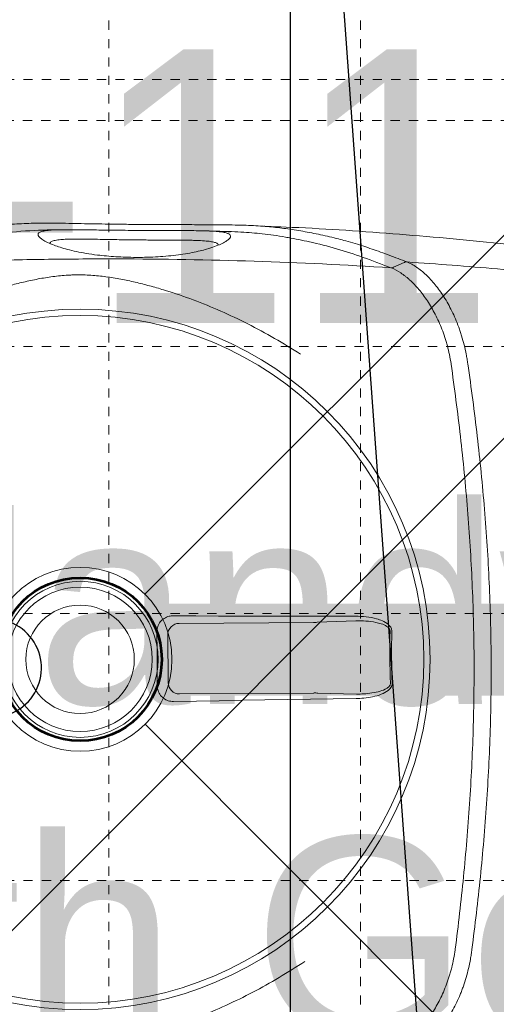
# Model space of a CAD drawing. Header units: inches. Extents: x 704 to 259546, y -107711 to 151004.
# Tile 175 of 256: x 127534.73 to 127539.91, y 21599.74 to 21610.45. Entities that reach past the tile are written whole.
import ezdxf
from ezdxf.enums import TextEntityAlignment as Align

# ---------------------------------------------------------------- set-up
doc = ezdxf.new("R2010")
doc.units = ezdxf.units.IN
doc.header["$MEASUREMENT"] = 0
doc.linetypes.add('11aa1PB-bd$0$11aa1PB-af$0$TRATTEGGIATA', pattern=[0.75, 0.5, -0.25])
doc.linetypes.add('HIDDEN2', pattern=[0.1875, 0.125, -0.0625])
for name, color, linetype, lineweight in [('00-GRIDTEXT', 1, 'Continuous', 13), ('CKD Equipments', 252, 'Continuous', 0), ('EQUIP DIM', 8, 'Continuous', 0), ('EQUIPMENT', 3, 'Continuous', 25), ('FLOOR RAISE', 4, 'Continuous', 5), ('PP-Waste Pipe', 3, 'Continuous', 25)]:
    doc.layers.add(name, color=color, linetype=linetype, lineweight=lineweight)
for name, color, linetype in [('A-FORMATEXT', 255, 'Continuous'), ('PD_025_TEXT', 61, 'Continuous'), ('PP BALL VALVE', 7, 'Continuous')]:
    doc.layers.add(name, color=color, linetype=linetype)
doc.layers.add('FAINTEQUIP', color=7, linetype='Continuous', lineweight=0, true_color=0x4a4747)
doc.styles.add('Arial', font='GOTHIC.TTF')
doc.styles.get("Standard").update_dxf_attribs({"font": 'arial.ttf', "height": 6})
doc.styles.add('style1', font='arial.ttf', dxfattribs={"height": 500})

# ---------------------------------------------------------------- blocks, each defined once
blk = doc.blocks.new('SINK 510')
at = {"layer": 'EQUIPMENT', "color": 8, "lineweight": 0}
for p, q in [((168174.02, 33208.61), (168040.88, 33075.48)), ((168217.92, 33208.58), (168351.03, 33075.48))]:
    blk.add_line(p, q, dxfattribs=at)
at = {"layer": 'EQUIPMENT', "color": 8, "linetype": 'HIDDEN2', "lineweight": 0}
for points in [[(168000.21, 33485.62), (168000.21, 32975.48)], [(168090.38, 33485.62), (168090.38, 32975.48)], [(168180.54, 33485.62), (168180.54, 32975.48)], [(168270.7, 33485.62), (168270.7, 32975.48)], [(167967.91, 33220.81), (168421.34, 33220.81)], [(167967.91, 33135.81), (168421.34, 33135.81)]]:
    blk.add_lwpolyline(points, dxfattribs=at)
at = {"layer": 'EQUIPMENT', "color": 8, "lineweight": 0}
for radius in [31.03, 26.35]:
    blk.add_circle((168195.98, 33230.52), radius, dxfattribs=at)
blk = doc.blocks.new("giani's")
at = {"layer": 'EQUIPMENT', "color": 8, "ltscale": 12}
blk.add_lwpolyline([(1539473.07, 606543.11), (1539773.07, 606543.11), (1539773.07, 610670.91), (1539473.07, 610670.91)], close=True, dxfattribs=at)
blk.add_lwpolyline([(1539773.07, 606543.11), (1539473.07, 610670.91)], dxfattribs=at)
at = {"layer": 'EQUIPMENT', "color": 8, "xscale": -0.8181818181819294, "yscale": 0.8181818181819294, "zscale": 0.8181818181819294, "rotation": 90}
blk.add_blockref('SINK 510', (1566603.65, 747900.98), dxfattribs=at)
at = {"layer": '00-GRIDTEXT', "color": 8, "ltscale": 50, "style": 'Arial'}
blk.add_text('GI-11', height=75.583, rotation=0.0006, dxfattribs=at).set_placement((1539403.5, 610416.83), align=Align.MIDDLE_CENTER)
at = {"layer": 'EQUIP DIM', "color": 8, "insert": (1539710.43, 610328.72), "char_height": 45, "width": 593.7972, "attachment_point": 3, "rotation": 0.0003}
blk.add_mtext('{\\H1.2222x;\\C256;SS Handwash Sink with Geyser  \\H0.81818x;(450WX450DX850H)}', dxfattribs=at)
blk = doc.blocks.new('GF')
at = {"layer": 'EQUIPMENT', "color": 8, "xscale": 0.03936594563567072, "yscale": 0.03936594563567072, "zscale": 0.03936594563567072}
blk.add_blockref("giani's", (66934.855, -2420.993), dxfattribs=at)
at = {"layer": 'PD_025_TEXT', "color": 8, "insert": (127349.655, 21601.684), "char_height": 8, "attachment_point": 1, "style": 'style1'}
blk.add_mtext_dynamic_manual_height_columns('\\pi30.696;BUN TEA\\P\\pi24.044;CHAI WALA\\P\\pi18.185;7\'-10"  X 19\'-1"', width=109.02566, gutter_width=60, heights=[0], dxfattribs=at)
blk = doc.blocks.new('GREASE TRAP')
at = {"linetype": 'Continuous', "lineweight": 0}
for p, q in [((74.32, -82.74), (74.32, -82.73)), ((253.14, -81.48), (253.15, -81.48)), ((153.26, -128.72), (152.77, -116.92)), ((175.18, -116.76), (174.86, -128.57)), ((153.58, -170.91), (153.29, -129.87)), ((174.85, -129.72), (175.14, -170.76)), ((171.67, -174.28), (157.09, -174.39))]:
    blk.add_line(p, q, dxfattribs=at)
at = {"linetype": 'Continuous', "lineweight": 0, "flags": 128}
for points in [[(43.37, -102.12), (44.1, -103.76), (44.83, -105.41)], [(151.29, -172.81), (151.32, -165.82), (151.35, -158.85), (151.37, -151.87), (151.39, -144.9), (151.4, -137.93), (151.4, -130.97), (151.4, -124.01), (151.4, -117.06)], [(176.56, -116.88), (176.65, -123.83), (176.75, -130.79), (176.85, -137.75), (176.96, -144.72), (177.08, -151.69), (177.2, -158.66), (177.32, -165.64), (177.45, -172.62)], [(172.63, -177.58), (170.58, -177.59), (168.52, -177.61), (166.46, -177.62), (164.4, -177.63), (162.35, -177.65), (160.29, -177.66), (158.23, -177.68), (156.18, -177.7)]]:
    blk.add_lwpolyline(points, dxfattribs=at)
at = {"linetype": 'Continuous', "lineweight": 0}
for radius in [106.93, 105, 22.05, 16.56]:
    blk.add_circle((164.57, -201.17), radius, dxfattribs=at)
for centre, radius, start, end in [((161.38, 252.26), 358.79, 269.122, 271.6838), ((161.38, 252.19), 358.19, 269.1221, 271.6836), ((157.11, -170.86), 3.53, 180.8787, 269.7119), ((171.61, -170.76), 3.53, 271.0939, 359.927)]:
    blk.add_arc(centre, radius, start, end, dxfattribs=at)
for centre, major_axis, start_param, end_param in [((152.99, -130.48), (0.03, 3.5), 4.88824, 5.237306), ((175.16, -130.32), (-0.08, 3.5), 1.045879, 1.394945)]:
    blk.add_ellipse(centre, major_axis=major_axis, ratio=0.086139, start_param=start_param, end_param=end_param, dxfattribs=at)
for points, knots in [([(41.54, -40.18), (40.23, -50.39), (37.53, -71.48), (34.64, -103.57), (32.78, -130.21), (32.28, -145.94), (32.31, -145.02)], [0, 0, 0, 0, 0.27832, 0.574596, 0.870871, 1, 1, 1, 1]), ([(43.22, -101.3), (43.83, -92.06), (44.54, -82.84), (46.15, -64.44), (47.04, -55.26), (48.04, -46.09)], [0, 0, 0, 0, 0.5, 0.5, 1, 1, 1, 1]), ([(74.32, -82.73), (81.66, -81.67), (89.03, -80.7), (100.13, -79.41), (103.84, -79.01), (111.28, -78.27), (115, -77.93), (126.2, -77.01), (133.68, -76.53), (148.66, -75.85), (156.16, -75.65), (171.19, -75.55), (178.71, -75.64), (193.71, -76.11), (201.19, -76.49), (212.38, -77.25), (216.11, -77.53), (223.56, -78.17), (227.28, -78.52), (238.4, -79.65), (245.79, -80.51), (253.14, -81.48)], [0, 0, 0, 0, 0.125, 0.125, 0.1875, 0.1875, 0.25, 0.25, 0.375, 0.375, 0.5, 0.5, 0.625, 0.625, 0.75, 0.75, 0.8125, 0.8125, 0.875, 0.875, 1, 1, 1, 1]), ([(253.12, -86.58), (245.77, -85.63), (238.4, -84.78), (223.59, -83.31), (216.15, -82.68), (201.21, -81.69), (193.73, -81.32), (178.73, -80.86), (171.23, -80.77), (156.21, -80.87), (148.7, -81.07), (133.72, -81.74), (126.25, -82.21), (115.08, -83.11), (111.36, -83.45), (103.92, -84.17), (100.21, -84.57), (89.11, -85.83), (81.75, -86.79), (74.42, -87.84)], [0, 0, 0, 0, 0.125, 0.125, 0.25, 0.25, 0.375, 0.375, 0.5, 0.5, 0.625, 0.625, 0.75, 0.75, 0.8125, 0.8125, 0.875, 0.875, 1, 1, 1, 1]), ([(43.22, -101.31), (43.42, -100.82), (43.65, -100.33), (44.18, -99.35), (44.48, -98.86), (45.46, -97.39), (46.24, -96.43), (48.02, -94.54), (49.03, -93.61), (50.73, -92.23), (51.32, -91.78), (52.57, -90.88), (53.22, -90.45), (55.25, -89.16), (56.69, -88.35), (59.77, -86.84), (61.4, -86.14), (63.56, -85.34), (64, -85.19), (64.89, -84.89), (65.33, -84.74), (66.69, -84.33), (67.6, -84.07), (69.46, -83.61), (70.41, -83.4), (71.86, -83.12), (72.34, -83.03), (73.08, -82.92), (73.33, -82.88), (73.82, -82.8), (74.07, -82.77), (74.32, -82.74)], [0, 0, 0, 0, 0.0625, 0.0625, 0.125, 0.125, 0.25, 0.25, 0.375, 0.375, 0.4375, 0.4375, 0.5, 0.5, 0.625, 0.625, 0.75, 0.75, 0.78125, 0.78125, 0.8125, 0.8125, 0.875, 0.875, 0.9375, 0.9375, 0.96875, 0.96875, 0.984375, 0.984375, 1, 1, 1, 1]), ([(253.15, -81.48), (253.4, -81.51), (253.65, -81.54), (254.14, -81.61), (254.39, -81.64), (255.13, -81.75), (255.62, -81.83), (257.08, -82.09), (258.03, -82.28), (260.84, -82.94), (262.63, -83.47), (264.8, -84.23), (265.23, -84.39), (266.07, -84.71), (266.49, -84.88), (267.73, -85.39), (268.53, -85.75), (270.86, -86.85), (272.32, -87.64), (274.36, -88.9), (275.02, -89.33), (276.27, -90.19), (276.86, -90.63), (278.57, -91.98), (279.6, -92.9), (280.74, -94.08), (280.96, -94.32), (281.39, -94.79), (281.6, -95.03), (282.19, -95.75), (282.56, -96.23), (283.56, -97.67), (284.1, -98.64), (284.51, -99.62)], [0, 0, 0, 0, 0.015625, 0.015625, 0.03125, 0.03125, 0.0625, 0.0625, 0.125, 0.125, 0.25, 0.25, 0.28125, 0.28125, 0.3125, 0.3125, 0.375, 0.375, 0.5, 0.5, 0.5625, 0.5625, 0.625, 0.625, 0.75, 0.75, 0.78125, 0.78125, 0.8125, 0.8125, 0.875, 0.875, 1, 1, 1, 1]), ([(282.75, -104.37), (282.35, -103.42), (281.83, -102.48), (280.88, -101.08), (280.53, -100.62), (279.97, -99.92), (279.77, -99.69), (279.37, -99.23), (279.16, -99), (278.08, -97.85), (277.11, -96.95), (274.97, -95.21), (273.8, -94.36), (271.88, -93.13), (271.21, -92.73), (269.84, -91.96), (269.13, -91.58), (266.96, -90.5), (265.43, -89.83), (263, -88.93), (262.18, -88.64), (260.9, -88.24), (260.46, -88.11), (259.59, -87.87), (259.16, -87.75), (256.95, -87.2), (255.13, -86.84), (253.25, -86.6)], [0, 0, 0, 0, 0.125, 0.125, 0.1875, 0.1875, 0.21875, 0.21875, 0.25, 0.25, 0.375, 0.375, 0.5, 0.5, 0.5625, 0.5625, 0.625, 0.625, 0.75, 0.75, 0.8125, 0.8125, 0.84375, 0.84375, 0.875, 0.875, 1, 1, 1, 1]), ([(74.29, -87.85), (72.41, -88.13), (70.6, -88.51), (68.4, -89.09), (67.96, -89.22), (67.1, -89.47), (66.67, -89.61), (65.39, -90.03), (64.57, -90.32), (62.16, -91.26), (60.64, -91.95), (58.48, -93.06), (57.78, -93.45), (56.41, -94.24), (55.75, -94.65), (53.85, -95.91), (52.69, -96.77), (50.58, -98.55), (49.62, -99.46), (48.56, -100.62), (48.35, -100.85), (47.95, -101.32), (47.76, -101.55), (47.21, -102.26), (46.87, -102.73), (45.93, -104.14), (45.43, -105.09), (45.04, -106.04)], [0, 0, 0, 0, 0.125, 0.125, 0.15625, 0.15625, 0.1875, 0.1875, 0.25, 0.25, 0.375, 0.375, 0.4375, 0.4375, 0.5, 0.5, 0.625, 0.625, 0.75, 0.75, 0.78125, 0.78125, 0.8125, 0.8125, 0.875, 0.875, 1, 1, 1, 1]), ([(36.81, -119.99), (37.08, -119.02), (37.81, -116.34), (39.26, -111.98), (41.11, -106.77), (42.52, -103.12), (43.22, -101.3)], [0, 0, 0, 0, 0.157579, 0.438078, 0.719047, 1, 1, 1, 1]), ([(43.22, -101.31), (43.21, -101.34), (43.2, -101.37), (43.2, -101.44), (43.2, -101.48), (43.2, -101.58), (43.2, -101.65), (43.24, -101.86), (43.29, -101.99), (43.36, -102.11)], [0, 0, 0, 0, 0.125, 0.125, 0.25, 0.25, 0.5, 0.5, 1, 1, 1, 1]), ([(44.97, -106.22), (43.89, -109.06), (41.71, -114.76), (39.1, -122.81), (37.09, -130.5), (36.19, -135.43), (35.79, -137.6)], [0, 0, 0, 0, 0.263525, 0.527185, 0.79078, 1, 1, 1, 1]), ([(44.68, -273.64), (43.85, -259.72), (43.24, -245.79), (42.65, -224.84), (42.5, -217.85), (42.31, -203.86), (42.27, -196.86), (42.31, -175.88), (42.54, -161.92), (43.44, -134.03), (44.1, -120.11), (44.97, -106.22)], [0, 0, 0, 0, 0.25, 0.25, 0.375, 0.375, 0.5, 0.5, 0.75, 0.75, 1, 1, 1, 1]), ([(151.4, -117.06), (151.43, -115.97), (151.49, -113.79), (152.02, -111.02), (152.81, -108.73), (153.61, -107.26), (154.57, -106.35), (155.28, -106), (155.74, -105.97), (155.89, -105.96)], [0, 0, 0, 0, 0.2549733, 0.5094959, 0.6555036, 0.8234143, 0.8930287, 0.9633452, 1, 1, 1, 1]), ([(155.88, -106.49), (155.77, -106.5), (155.48, -106.52), (155.17, -106.7), (154.81, -107), (154.23, -107.75), (153.69, -109.11), (153.15, -111.26), (152.81, -113.85), (152.79, -115.89), (152.77, -116.92)], [0, 0, 0, 0, 0.028874, 0.074198, 0.087541, 0.150828, 0.315881, 0.465459, 0.731192, 1, 1, 1, 1]), ([(171.91, -105.85), (172.14, -105.86), (172.6, -105.9), (173.38, -106.32), (174.39, -107.35), (175.35, -109.26), (176.07, -111.78), (176.46, -114.38), (176.53, -116.09), (176.56, -116.88)], [0, 0, 0, 0, 0.053674, 0.107072, 0.201461, 0.385823, 0.599668, 0.814062, 1, 1, 1, 1]), ([(175.18, -116.76), (175.17, -116.01), (175.13, -114.42), (174.87, -111.98), (174.38, -109.62), (173.72, -107.84), (173, -106.84), (172.47, -106.47), (172.14, -106.38), (171.97, -106.38), (171.92, -106.38)], [0, 0, 0, 0, 0.19611, 0.418032, 0.642122, 0.825582, 0.912375, 0.957312, 0.988402, 1, 1, 1, 1]), ([(36.12, -251.14), (35.82, -249.73), (35.04, -246.12), (34.01, -240.6), (33.01, -234.46), (32.25, -228.5), (31.71, -222.66), (31.45, -217.79), (31.36, -213.94), (31.35, -210.92), (31.38, -207.57), (31.44, -203.91), (31.52, -199.89), (31.6, -195.74), (31.66, -191.37), (31.72, -186.77), (31.77, -181.78), (31.8, -176.62), (31.82, -171.62), (31.82, -167.42), (31.83, -163.9), (31.84, -160.97), (31.86, -158.21), (31.9, -155.19), (31.96, -152.05), (32.07, -148.87), (32.23, -146), (32.51, -142.49), (32.99, -138.34), (33.81, -133.17), (34.87, -127.68), (35.87, -123.26), (36.6, -120.74), (36.81, -119.99)], [0, 0, 0, 0, 0.033599, 0.086704, 0.14001, 0.193319, 0.246393, 0.299468, 0.326258, 0.353125, 0.379834, 0.406408, 0.428618, 0.451478, 0.47167, 0.492329, 0.516002, 0.540379, 0.564065, 0.588402, 0.605742, 0.623087, 0.640895, 0.658706, 0.685242, 0.711788, 0.738802, 0.765824, 0.81871, 0.871587, 0.924587, 0.977588, 1, 1, 1, 1]), ([(72.34, -269.85), (70.61, -267.24), (68.96, -264.61), (65.82, -259.3), (64.32, -256.62), (61.49, -251.21), (60.15, -248.47), (57.62, -242.94), (56.44, -240.15), (54.22, -234.5), (53.2, -231.66), (51.81, -227.36), (51.37, -225.92), (50.53, -223.03), (50.13, -221.58), (49.4, -218.65), (49.06, -217.18), (48.44, -214.2), (48.16, -212.7), (47.7, -209.68), (47.51, -208.16), (47.31, -205.86), (47.25, -205.08), (47.2, -203.91), (47.18, -203.52), (47.16, -202.74), (47.15, -202.34), (47.14, -200.37), (47.2, -198.82), (47.43, -195.74), (47.6, -194.22), (48.02, -191.2), (48.28, -189.7), (48.86, -186.72), (49.18, -185.24), (49.87, -182.31), (50.25, -180.86), (51.04, -177.97), (51.46, -176.54), (52.79, -172.25), (53.76, -169.41), (56.92, -160.97), (59.36, -155.42), (63.53, -147.17), (65, -144.45), (68.08, -139.08), (69.69, -136.42), (71.38, -133.8)], [0, 0, 0, 0, 0.0625, 0.0625, 0.125, 0.125, 0.1875, 0.1875, 0.25, 0.25, 0.3125, 0.3125, 0.34375, 0.34375, 0.375, 0.375, 0.40625, 0.40625, 0.4375, 0.4375, 0.46875, 0.46875, 0.484375, 0.484375, 0.492188, 0.492188, 0.5, 0.5, 0.53125, 0.53125, 0.5625, 0.5625, 0.59375, 0.59375, 0.625, 0.625, 0.65625, 0.65625, 0.6875, 0.6875, 0.75, 0.75, 0.875, 0.875, 0.9375, 0.9375, 1, 1, 1, 1]), ([(256.8, -132.49), (258.53, -135.1), (260.18, -137.73), (263.32, -143.04), (264.82, -145.72), (267.65, -151.13), (268.99, -153.87), (271.52, -159.39), (272.7, -162.19), (274.92, -167.84), (275.94, -170.68), (277.33, -174.98), (277.77, -176.42), (278.61, -179.31), (279.01, -180.76), (279.74, -183.69), (280.08, -185.16), (280.7, -188.14), (280.98, -189.64), (281.44, -192.65), (281.63, -194.17), (281.84, -196.48), (281.89, -197.26), (281.94, -198.43), (281.96, -198.82), (281.98, -199.6), (281.99, -200), (282, -201.96), (281.94, -203.52), (281.71, -206.59), (281.54, -208.11), (281.12, -211.14), (280.86, -212.63), (280.28, -215.62), (279.96, -217.09), (279.27, -220.02), (278.89, -221.48), (278.1, -224.37), (277.68, -225.8), (276.35, -230.09), (275.38, -232.92), (272.22, -241.36), (269.78, -246.92), (265.61, -255.17), (264.14, -257.89), (261.06, -263.26), (259.45, -265.91), (257.76, -268.54)], [0, 0, 0, 0, 0.0625, 0.0625, 0.125, 0.125, 0.1875, 0.1875, 0.25, 0.25, 0.3125, 0.3125, 0.34375, 0.34375, 0.375, 0.375, 0.40625, 0.40625, 0.4375, 0.4375, 0.46875, 0.46875, 0.484375, 0.484375, 0.492187, 0.492187, 0.5, 0.5, 0.53125, 0.53125, 0.5625, 0.5625, 0.59375, 0.59375, 0.625, 0.625, 0.65625, 0.65625, 0.6875, 0.6875, 0.75, 0.75, 0.875, 0.875, 0.9375, 0.9375, 1, 1, 1, 1]), ([(35.79, -137.6), (35.73, -137.89), (35.19, -140.65), (34.74, -144.26), (34.3, -148.61), (34.08, -152.01), (33.93, -155.35), (33.88, -157.89), (33.86, -158.92)], [0, 0, 0, 0, 0.042136, 0.404804, 0.566088, 0.727781, 0.888854, 1, 1, 1, 1]), ([(33.9, -159.41), (33.94, -158.9), (34.05, -157.71), (34.3, -156.51), (34.64, -155.63), (35.06, -155.2), (35.59, -155.17), (36.23, -155.63), (36.95, -156.6), (37.71, -158.06), (38.5, -159.97), (39.21, -162.13), (39.83, -164.47), (40.36, -166.86), (40.83, -169.57), (41.23, -172.57), (41.53, -175.66), (41.71, -178.66), (41.8, -181.44), (41.83, -184.22), (41.77, -187.2), (41.63, -190.26), (41.4, -193.16), (41.07, -196.26), (40.62, -199.38), (40.03, -202.44), (39.39, -205.08), (38.74, -207.31), (38.01, -209.38), (37.24, -211.21), (36.45, -212.66), (35.74, -213.57), (35.1, -214.03), (34.55, -214.03), (34.09, -213.47), (33.74, -212.36), (33.59, -211.05), (33.52, -210.4)], [0, 0, 0, 0, 0.026608, 0.06138, 0.0962, 0.130925, 0.168927, 0.207024, 0.245099, 0.283069, 0.316694, 0.350298, 0.37294, 0.395622, 0.418192, 0.438002, 0.457786, 0.474878, 0.488481, 0.502082, 0.518368, 0.53466, 0.550889, 0.567128, 0.590899, 0.614713, 0.640745, 0.66688, 0.692979, 0.729781, 0.766704, 0.803672, 0.840537, 0.880482, 0.920552, 0.960572, 1, 1, 1, 1]), ([(34.01, -155.25), (33.9, -157.41), (33.78, -159.75), (33.74, -162.09), (33.74, -162.28)], [0, 0, 0, 0, 0.919543, 1, 1, 1, 1]), ([(38.02, -158.83), (37.92, -158.92), (37.81, -159.01), (37.71, -159.1), (37.71, -159.1), (37.71, -159.1), (37.71, -159.1), (37.66, -159.15), (37.47, -159.32), (37.22, -160.03), (36.95, -161.28), (36.76, -163.11), (36.65, -165.19), (36.59, -167.31), (36.56, -169.28), (36.55, -171.74), (36.54, -174.48), (36.53, -177.24), (36.51, -179.7), (36.5, -182.19), (36.48, -183.8), (36.47, -184.62)], [-0.088365, -0.088365, -0.088365, -0.088365, 0, 0, 0, 0, 0, 0, 0.042963, 0.162036, 0.283698, 0.405299, 0.528456, 0.591382, 0.654277, 0.728503, 0.80457, 0.856235, 0.909083, 0.954041, 1, 1, 1, 1]), ([(33.58, -184.59), (33.59, -183.61), (33.6, -181.65), (33.62, -178.66), (33.63, -175.69), (33.63, -172.46), (33.64, -169.27), (33.65, -166.25), (33.69, -163.68), (33.76, -161.57), (33.82, -160.14), (33.88, -159.56), (33.9, -159.41)], [0, 0, 0, 0, 0.0782123, 0.1564368, 0.2446658, 0.3329467, 0.4546253, 0.5765046, 0.703629, 0.8312553, 0.9586974, 1, 1, 1, 1]), ([(156.18, -177.7), (155.63, -177.65), (154.54, -177.55), (153.08, -176.73), (151.98, -175.52), (151.37, -174.13), (151.31, -173.2), (151.29, -172.81)], [0, 0, 0, 0, 0.21225, 0.424556, 0.635748, 0.847225, 1, 1, 1, 1]), ([(177.45, -172.62), (177.41, -173.18), (177.32, -174.28), (176.51, -175.76), (175.29, -176.88), (173.92, -177.49), (173.01, -177.56), (172.63, -177.58)], [0, 0, 0, 0, 0.214916, 0.429922, 0.642835, 0.854056, 1, 1, 1, 1]), ([(33.52, -210.4), (33.52, -210.39), (33.46, -209.93), (33.41, -208.55), (33.35, -206.46), (33.35, -204.16), (33.37, -201.87), (33.4, -199.23), (33.44, -196.25), (33.49, -192.94), (33.53, -189.33), (33.56, -186.49), (33.58, -184.91), (33.58, -184.59)], [0, 0, 0, 0, 0.0021857, 0.1486808, 0.2950678, 0.3936347, 0.4923949, 0.5907133, 0.6868358, 0.782863, 0.8795306, 0.9761461, 1, 1, 1, 1]), ([(36.47, -184.62), (36.47, -184.87), (36.45, -186.16), (36.42, -188.5), (36.36, -191.8), (36.3, -195.15), (36.25, -198.26), (36.22, -200.9), (36.22, -203.27), (36.27, -205.35), (36.39, -207.31), (36.61, -208.85), (36.89, -209.87), (37.15, -210.12), (37.25, -210.22), (37.25, -210.22), (37.25, -210.22), (37.25, -210.22), (37.34, -210.31), (37.44, -210.4), (37.53, -210.49)], [0, 0, 0, 0, 0.014263, 0.071432, 0.130741, 0.207145, 0.286904, 0.364421, 0.443321, 0.542698, 0.643157, 0.777817, 0.912539, 1, 1, 1, 1, 1, 1, 1.081436, 1.081436, 1.081436, 1.081436]), ([(33.39, -207.44), (33.39, -208.26), (33.4, -210.01), (33.54, -215.18), (34, -222.04), (35.11, -230.54), (35.9, -235.6), (36.46, -238.37), (36.49, -238.54)], [0, 0, 0, 0, 0.076639, 0.163762, 0.518013, 0.751525, 0.985081, 1, 1, 1, 1])]:
    blk.add_open_spline(points, degree=3, knots=knots, dxfattribs=at)
for points in [[(253.25, -86.6), (253.21, -86.59), (253.16, -86.59), (253.12, -86.58)], [(74.42, -87.84), (74.37, -87.84), (74.33, -87.85), (74.29, -87.85)], [(43.22, -101.3), (43.22, -101.3), (43.22, -101.31), (43.22, -101.31)], [(43.36, -102.11), (43.36, -102.12), (43.36, -102.12), (43.37, -102.12)], [(45.04, -106.04), (45.03, -105.83), (44.96, -105.6), (44.83, -105.41)], [(45.04, -106.04), (45.02, -106.1), (45, -106.16), (44.97, -106.22)]]:
    blk.add_open_spline(points, degree=3, dxfattribs=at)
at = {"layer": 'CKD Equipments'}
blk.add_arc((167.23, -227.96), 15, 353.6262, 192.1333, dxfattribs=at)
blk.add_arc((167.23, -227.96), 15, 353.6262, 192.1333, dxfattribs=at)
blk.add_arc((167.23, -227.96), 15, 353.6262, 192.1333, dxfattribs=at)
blk.add_arc((167.23, -227.96), 15, 353.6262, 192.1333, dxfattribs=at)
blk.add_arc((167.23, -227.96), 15, 353.6262, 192.1333, dxfattribs=at)
blk.add_arc((167.23, -227.96), 15, 353.6262, 192.1333, dxfattribs=at)
at = {"layer": 'EQUIPMENT'}
blk.add_arc((167.23, -227.96), 15, 353.6262, 192.1333, dxfattribs=at)
blk.add_arc((167.23, -227.96), 15, 353.6262, 192.1333, dxfattribs=at)
at = {"layer": 'FAINTEQUIP', "color": 4, "linetype": '11aa1PB-bd$0$11aa1PB-af$0$TRATTEGGIATA'}
blk.add_lwpolyline([(0, -404), (0, 0), (337, 0), (337, -404), (0, -404)], dxfattribs=at)

msp = doc.modelspace()

# ---------------------------------------------------------------- hatches: boundary and pattern name
at = {"layer": 'FLOOR RAISE'}
h = msp.add_hatch(dxfattribs=at)
h.set_pattern_fill('ANSI31', color=256, scale=80)
h.set_pattern_definition([(45, (-1560.277, 0), (-7.0710678, 7.0710678), [])])
h.paths.add_polyline_path([(127455.478, 21398.635), (127455.478, 21627.635), (127507.85, 21627.635), (127507.85, 21618.635), (127522.85, 21618.635), (127522.85, 21627.635), (127577.978, 21627.635), (127577.978, 21398.635)])

# ---------------------------------------------------------------- linework, layer by layer
at = {"layer": 'A-FORMATEXT', "color": 3, "lineweight": 53, "const_width": 1}
msp.add_lwpolyline([(127536.226, 21603.601), (127543.244, 21603.601)], dxfattribs=at)
at = {"layer": 'A-FORMATEXT', "color": 3, "lineweight": 53}
msp.add_circle((127535.384, 21603.496), 0.888, dxfattribs=at)
at = {"layer": 'PP BALL VALVE', "lineweight": 53}
msp.add_circle((130061.482, 21646.646), 129357.588, dxfattribs=at)

# ---------------------------------------------------------------- block references
at = {"lineweight": 53}
msp.add_blockref('GF', (0, 0), dxfattribs=at)
at = {"layer": 'PP-Waste Pipe', "ltscale": 0.25, "xscale": 0.03560830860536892, "yscale": 0.03560830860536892, "zscale": 0.03560830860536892, "rotation": 269.9999999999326}
msp.add_blockref('GREASE TRAP', (127542.547, 21609.356), dxfattribs=at)

doc.saveas('drawing.dxf')
